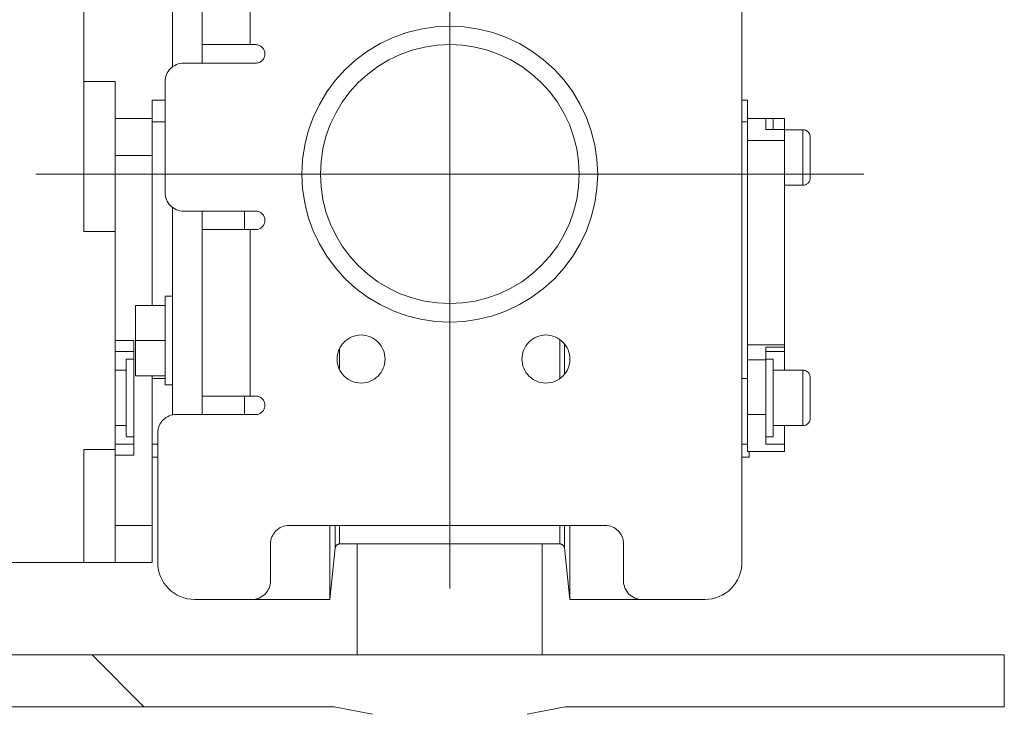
# Model space of a CAD drawing. Header units: millimetres. Extents: x 295996 to 512960, y -33037 to 76497.
# Tile 159 of 256: x 373694 to 373960, y 54599 to 54787. Entities that reach past the tile are written whole.
import ezdxf

# ---------------------------------------------------------------- set-up
doc = ezdxf.new("R2010")
doc.units = ezdxf.units.MM
doc.header["$LTSCALE"] = 0.25
doc.linetypes.add('XKITLINE00', pattern=[0])
doc.layers.get('0').update_dxf_attribs({"lineweight": 20})
doc.layers.add('Položka', color=2, linetype='Continuous', lineweight=0)

msp = doc.modelspace()

# ---------------------------------------------------------------- linework, layer by layer
at = {"linetype": 'XKITLINE00', "lineweight": 0}
for p, q in [((373889.35924, 54639.76794), (373889.35924, 54869.76796)), ((373810.35906, 54632.76799), (373810.35906, 54856.76799)), ((373735.35896, 54829.96695), (373735.35896, 54773.66131)), ((373711.35927, 54829.76799), (373711.35927, 54729.22557)), ((373743.35886, 54774.76805), (373743.35886, 54829.76799)), ((373756.35887, 54824.768), (373756.35887, 54779.76804)), ((373810.35925, 54784.76804), (373806.43821, 54784.57539)), ((373814.2798, 54784.57539), (373810.35925, 54784.76804)), ((373798.74779, 54783.04558), (373795.05182, 54781.72319)), ((373802.55533, 54783.99937), (373798.74779, 54783.04558)), ((373806.43821, 54784.57539), (373802.55533, 54783.99937)), ((373818.16269, 54783.99937), (373814.2798, 54784.57539)), ((373821.97023, 54783.04558), (373818.16269, 54783.99937)), ((373825.6662, 54781.72319), (373821.97023, 54783.04558)), ((373743.35886, 54779.76804), (373756.35887, 54779.76804)), ((373756.35887, 54779.76804), (373757.859, 54779.76804)), ((373758.10409, 54779.756), (373757.859, 54779.76804)), ((373758.3468, 54779.72), (373758.10409, 54779.756)), ((373758.58475, 54779.6604), (373758.3468, 54779.72)), ((373758.81553, 54779.57766), (373758.58475, 54779.6604)), ((373759.03774, 54779.47276), (373758.81553, 54779.57766)), ((373759.24803, 54779.34664), (373759.03774, 54779.47276)), ((373759.44496, 54779.20049), (373759.24803, 54779.34664)), ((373791.5032, 54780.04485), (373788.13625, 54778.02675)), ((373795.05182, 54781.72319), (373791.5032, 54780.04485)), ((373806.9284, 54779.59948), (373803.53094, 54779.09546)), ((373810.35925, 54779.76804), (373806.9284, 54779.59948)), ((373813.78961, 54779.59948), (373810.35925, 54779.76804)), ((373817.18708, 54779.09546), (373813.78961, 54779.59948)), ((373829.21482, 54780.04485), (373825.6662, 54781.72319)), ((373832.58177, 54778.02675), (373829.21482, 54780.04485)), ((373759.62663, 54779.03574), (373759.44496, 54779.20049)), ((373759.79162, 54778.85394), (373759.62663, 54779.03574)), ((373759.93753, 54778.65689), (373759.79162, 54778.85394)), ((373760.06389, 54778.44649), (373759.93753, 54778.65689)), ((373760.1688, 54778.22476), (373760.06389, 54778.44649)), ((373760.25129, 54777.99373), (373760.1688, 54778.22476)), ((373760.3109, 54777.75567), (373760.25129, 54777.99373)), ((373760.25129, 54776.54224), (373760.3109, 54776.7803)), ((373760.34714, 54777.51308), (373760.3109, 54777.75567)), ((373760.3109, 54776.7803), (373760.34714, 54777.02289)), ((373760.35906, 54777.26798), (373760.34714, 54777.51308)), ((373760.34714, 54777.02289), (373760.35906, 54777.26798)), ((373788.13625, 54778.02675), (373784.9834, 54775.68846)), ((373796.96537, 54777.10383), (373793.8602, 54775.63529)), ((373800.19928, 54778.26088), (373796.96537, 54777.10383)), ((373803.53094, 54779.09546), (373800.19928, 54778.26088)), ((373820.51922, 54778.26088), (373817.18708, 54779.09546)), ((373823.75313, 54777.10383), (373820.51922, 54778.26088)), ((373826.85781, 54775.63529), (373823.75313, 54777.10383)), ((373835.73461, 54775.68846), (373832.58177, 54778.02675)), ((373736.00221, 54774.1776), (373735.58117, 54773.92536)), ((373736.44567, 54774.38741), (373736.00221, 54774.1776)), ((373736.90773, 54774.55263), (373736.44567, 54774.38741)), ((373737.38361, 54774.67196), (373736.90773, 54774.55263)), ((373737.86903, 54774.74397), (373737.38361, 54774.67196)), ((373738.35922, 54774.76805), (373737.86903, 54774.74397)), ((373738.35922, 54774.76805), (373757.859, 54774.76805)), ((373757.859, 54774.76805), (373758.10409, 54774.78009)), ((373758.10409, 54774.78009), (373758.3468, 54774.81609)), ((373758.3468, 54774.81609), (373758.58475, 54774.87569)), ((373758.58475, 54774.87569), (373758.81553, 54774.9583)), ((373758.81553, 54774.9583), (373759.03774, 54775.06321)), ((373759.03774, 54775.06321), (373759.24803, 54775.18933)), ((373759.24803, 54775.18933), (373759.44496, 54775.33548)), ((373759.44496, 54775.33548), (373759.62663, 54775.50023)), ((373759.62663, 54775.50023), (373759.79162, 54775.68202)), ((373759.79162, 54775.68202), (373759.93753, 54775.87908)), ((373759.93753, 54775.87908), (373760.06389, 54776.08948)), ((373760.06389, 54776.08948), (373760.1688, 54776.31133)), ((373760.1688, 54776.31133), (373760.25129, 54776.54224)), ((373784.9834, 54775.68846), (373782.0747, 54773.05227)), ((373793.8602, 54775.63529), (373790.9143, 54773.86945)), ((373829.80419, 54773.86945), (373826.85781, 54775.63529)), ((373838.64332, 54773.05227), (373835.73461, 54775.68846)), ((373733.73962, 54771.68136), (373733.57416, 54771.21942)), ((373733.94943, 54772.12494), (373733.73962, 54771.68136)), ((373734.20168, 54772.54587), (373733.94943, 54772.12494)), ((373734.49398, 54772.93997), (373734.20168, 54772.54587)), ((373734.82347, 54773.30356), (373734.49398, 54772.93997)), ((373735.1873, 54773.63305), (373734.82347, 54773.30356)), ((373735.58117, 54773.92536), (373735.1873, 54773.63305)), ((373782.0747, 54773.05227), (373779.43874, 54770.14368)), ((373788.15532, 54771.82334), (373785.61044, 54769.51676)), ((373790.9143, 54773.86945), (373788.15532, 54771.82334)), ((373832.56269, 54771.82334), (373829.80419, 54773.86945)), ((373835.10757, 54769.51676), (373832.56269, 54771.82334)), ((373841.27928, 54770.14368), (373838.64332, 54773.05227)), ((373719.85889, 54769.76805), (373711.35927, 54769.76805)), ((373719.85889, 54759.99492), (373719.85889, 54769.76805)), ((373733.35911, 54769.76805), (373733.38295, 54770.25812)), ((373733.35911, 54739.76796), (373733.35911, 54769.76805)), ((373733.45495, 54770.74342), (373733.38295, 54770.25812)), ((373733.57416, 54771.21942), (373733.45495, 54770.74342)), ((373779.43874, 54770.14368), (373777.10033, 54766.99083)), ((373785.61044, 54769.51676), (373783.30351, 54766.97176)), ((373837.41451, 54766.97176), (373835.10757, 54769.51676)), ((373843.61768, 54766.99083), (373841.27928, 54770.14368)), ((373777.10033, 54766.99083), (373775.08236, 54763.62388)), ((373783.30351, 54766.97176), (373781.2574, 54764.2129)), ((373839.46062, 54764.2129), (373837.41451, 54766.97176)), ((373845.63614, 54763.62388), (373843.61768, 54766.99083)), ((373729.85912, 54759.80013), (373729.85912, 54764.76794)), ((373729.85912, 54764.76794), (373733.35911, 54764.76794)), ((373775.08236, 54763.62388), (373773.40389, 54760.07538)), ((373781.2574, 54764.2129), (373779.49167, 54761.26688)), ((373841.22635, 54761.26688), (373839.46062, 54764.2129)), ((373847.31413, 54760.07538), (373845.63614, 54763.62388)), ((373890.8589, 54764.76794), (373889.35924, 54764.76794)), ((373890.8589, 54759.03659), (373890.8589, 54764.76794)), ((373779.49167, 54761.26688), (373778.02349, 54758.16195)), ((373842.69501, 54758.16195), (373841.22635, 54761.26688)), ((373719.85889, 54759.76794), (373719.85889, 54749.76795)), ((373719.85889, 54759.76794), (373729.85912, 54759.76794)), ((373729.85912, 54749.76795), (373729.85912, 54759.76794)), ((373733.35911, 54758.93193), (373729.85912, 54758.93193)), ((373773.40389, 54760.07538), (373772.08162, 54756.37942)), ((373778.02349, 54758.16195), (373776.8662, 54754.92792)), ((373843.85181, 54754.92792), (373842.69501, 54758.16195)), ((373848.63687, 54756.37942), (373847.31413, 54760.07538)), ((373889.35924, 54758.93193), (373890.8589, 54758.93193)), ((373890.8589, 54759.76794), (373895.85901, 54759.76794)), ((373890.8589, 54753.83537), (373890.8589, 54759.09)), ((373900.85912, 54759.76794), (373895.85901, 54759.76794)), ((373895.85901, 54759.76794), (373895.85901, 54756.80702)), ((373895.85901, 54759.76794), (373897.85887, 54759.76794)), ((373897.85887, 54759.70977), (373897.85887, 54756.87223)), ((373900.85912, 54756.80702), (373900.85912, 54759.76794)), ((373772.08162, 54756.37942), (373771.12747, 54752.57163)), ((373849.59055, 54752.57163), (373848.63687, 54756.37942)), ((373900.85912, 54756.80702), (373895.85901, 54756.80702)), ((373895.85901, 54756.80702), (373895.85901, 54756.78103)), ((373900.85912, 54753.83537), (373900.85912, 54756.80702)), ((373900.85912, 54756.80702), (373900.85912, 54756.78103)), ((373905.85924, 54756.76804), (373900.85912, 54756.76804)), ((373905.85924, 54756.76804), (373905.85924, 54741.76793)), ((373905.85924, 54756.76804), (373906.09194, 54756.75445)), ((373905.85924, 54756.76804), (373906.05522, 54756.75838)), ((373906.24929, 54756.72953), (373906.05522, 54756.75838)), ((373906.32129, 54756.7138), (373906.09194, 54756.75445)), ((373906.43955, 54756.68185), (373906.24929, 54756.72953)), ((373906.54493, 54756.6468), (373906.32129, 54756.7138)), ((373906.62456, 54756.61581), (373906.43955, 54756.68185)), ((373906.80195, 54756.53189), (373906.62456, 54756.61581)), ((373906.97027, 54756.43092), (373906.80195, 54756.53189)), ((373907.12763, 54756.31397), (373906.97027, 54756.43092)), ((373907.16577, 54756.2819), (373907.00269, 54756.40886)), ((373907.27306, 54756.18224), (373907.12763, 54756.31397)), ((373907.3155, 54756.13873), (373907.16577, 54756.2819)), ((373907.40515, 54756.03681), (373907.27306, 54756.18224)), ((373907.44949, 54755.9809), (373907.3155, 54756.13873)), ((373907.52197, 54755.8791), (373907.40515, 54756.03681)), ((373907.62306, 54755.71077), (373907.52197, 54755.8791)), ((373907.70698, 54755.53339), (373907.62306, 54755.71077)), ((373907.77279, 54755.34861), (373907.70698, 54755.53339)), ((373776.8662, 54754.92792), (373776.03174, 54751.59614)), ((373844.68675, 54751.59614), (373843.85181, 54754.92792)), ((373900.85912, 54753.83537), (373890.8589, 54753.83537)), ((373890.8589, 54698.57686), (373890.8589, 54753.83537)), ((373900.85912, 54698.57686), (373900.85912, 54753.83537)), ((373907.82047, 54755.15812), (373907.77279, 54755.34861)), ((373907.84956, 54754.96404), (373907.82047, 54755.15812)), ((373907.85909, 54754.76795), (373907.84956, 54754.96404)), ((373907.85909, 54743.76803), (373907.85909, 54754.76795)), ((373771.12747, 54752.57163), (373770.55145, 54748.68863)), ((373776.03174, 54751.59614), (373775.52772, 54748.19856)), ((373845.19029, 54748.19856), (373844.68675, 54751.59614)), ((373850.16657, 54748.68863), (373849.59055, 54752.57163)), ((373719.85889, 54749.76795), (373729.85912, 54749.76795)), ((373719.85889, 54749.76795), (373719.85889, 54735.31347)), ((373729.85912, 54749.76795), (373729.85912, 54709.26802)), ((373770.55145, 54748.68863), (373770.35928, 54744.76796)), ((373775.52772, 54748.19856), (373775.35892, 54744.76796)), ((373845.35909, 54744.76796), (373845.19029, 54748.19856)), ((373850.35921, 54744.76796), (373850.16657, 54748.68863)), ((373698.35905, 54744.76799), (373922.35906, 54744.76799)), ((373770.35928, 54744.76796), (373770.55145, 54740.84728)), ((373775.35892, 54744.76796), (373775.52772, 54741.33735)), ((373845.19029, 54741.33735), (373845.35909, 54744.76796)), ((373850.16657, 54740.84728), (373850.35921, 54744.76796)), ((373906.80195, 54742.00421), (373906.97027, 54742.10506)), ((373906.97027, 54742.10506), (373907.12763, 54742.222)), ((373907.12763, 54742.222), (373907.27306, 54742.35373)), ((373907.20964, 54742.29293), (373907.24827, 54742.32905)), ((373907.24827, 54742.32905), (373907.28546, 54742.36613)), ((373907.27306, 54742.35373), (373907.40515, 54742.49916)), ((373907.28546, 54742.36613), (373907.32218, 54742.40415)), ((373907.40515, 54742.49916), (373907.52197, 54742.65688)), ((373907.52197, 54742.65688), (373907.62306, 54742.8252)), ((373907.62306, 54742.8252), (373907.70698, 54743.00258)), ((373907.70698, 54743.00258), (373907.77279, 54743.18748)), ((373907.77279, 54743.18748), (373907.82047, 54743.37786)), ((373907.82047, 54743.37786), (373907.84956, 54743.57193)), ((373907.85909, 54743.76803), (373907.84956, 54743.57193)), ((373733.35911, 54739.76796), (373733.38295, 54739.27789)), ((373770.55145, 54740.84728), (373771.12747, 54736.9644)), ((373775.52772, 54741.33735), (373776.03174, 54737.93989)), ((373844.68675, 54737.93989), (373845.19029, 54741.33735)), ((373849.59055, 54736.9644), (373850.16657, 54740.84728)), ((373905.85924, 54741.76793), (373900.85912, 54741.76793)), ((373905.85924, 54741.76793), (373900.85912, 54741.76793)), ((373905.85924, 54741.76793), (373906.05522, 54741.77759)), ((373906.05522, 54741.77759), (373906.24929, 54741.80644)), ((373906.24929, 54741.80644), (373906.43955, 54741.85412)), ((373906.43955, 54741.85412), (373906.62456, 54741.92028)), ((373906.62456, 54741.92028), (373906.80195, 54742.00421)), ((373733.38295, 54739.27789), (373733.45495, 54738.79259)), ((373733.45495, 54738.79259), (373733.57416, 54738.31659)), ((373733.57416, 54738.31659), (373733.73962, 54737.85453)), ((373733.73962, 54737.85453), (373733.94943, 54737.41095)), ((373733.94943, 54737.41095), (373734.20168, 54736.99015)), ((373734.20168, 54736.99015), (373734.49398, 54736.59604)), ((373771.12747, 54736.9644), (373772.08162, 54733.15661)), ((373776.03174, 54737.93989), (373776.8662, 54734.60799)), ((373843.85181, 54734.60799), (373844.68675, 54737.93989)), ((373848.63687, 54733.15661), (373849.59055, 54736.9644)), ((373719.85889, 54729.22557), (373719.85889, 54735.44662)), ((373734.49398, 54736.59604), (373734.82347, 54736.23245)), ((373734.82347, 54736.23245), (373735.1873, 54735.90296)), ((373735.1873, 54735.90296), (373735.58117, 54735.61066)), ((373735.35896, 54735.87458), (373735.35896, 54679.76802)), ((373735.58117, 54735.61066), (373736.00221, 54735.35841)), ((373736.00221, 54735.35841), (373736.44567, 54735.1486)), ((373736.44567, 54735.1486), (373736.90773, 54734.98326)), ((373736.90773, 54734.98326), (373737.38361, 54734.86405)), ((373737.38361, 54734.86405), (373737.86903, 54734.79205)), ((373737.86903, 54734.79205), (373738.35922, 54734.76796)), ((373757.859, 54734.76796), (373738.35922, 54734.76796)), ((373743.35886, 54679.76802), (373743.35886, 54734.76796)), ((373754.85922, 54734.8656), (373754.85922, 54729.82161)), ((373758.10409, 54734.75592), (373757.859, 54734.76796)), ((373758.3468, 54734.71992), (373758.10409, 54734.75592)), ((373758.58475, 54734.66032), (373758.3468, 54734.71992)), ((373758.81553, 54734.57771), (373758.58475, 54734.66032)), ((373759.03774, 54734.4728), (373758.81553, 54734.57771)), ((373759.24803, 54734.34668), (373759.03774, 54734.4728)), ((373759.44496, 54734.20053), (373759.24803, 54734.34668)), ((373759.62663, 54734.03578), (373759.44496, 54734.20053)), ((373776.8662, 54734.60799), (373778.02349, 54731.37408)), ((373842.69501, 54731.37408), (373843.85181, 54734.60799)), ((373759.79162, 54733.85399), (373759.62663, 54734.03578)), ((373759.93753, 54733.65693), (373759.79162, 54733.85399)), ((373760.06389, 54733.44653), (373759.93753, 54733.65693)), ((373760.1688, 54733.22468), (373760.06389, 54733.44653)), ((373760.25129, 54732.99365), (373760.1688, 54733.22468)), ((373760.1688, 54731.31125), (373760.25129, 54731.54228)), ((373760.3109, 54732.75571), (373760.25129, 54732.99365)), ((373760.25129, 54731.54228), (373760.3109, 54731.78022)), ((373760.34714, 54732.513), (373760.3109, 54732.75571)), ((373760.3109, 54731.78022), (373760.34714, 54732.02293)), ((373760.35906, 54732.26803), (373760.34714, 54732.513)), ((373760.34714, 54732.02293), (373760.35906, 54732.26803)), ((373772.08162, 54733.15661), (373773.40389, 54729.46065)), ((373847.31413, 54729.46065), (373848.63687, 54733.15661)), ((373711.35927, 54729.22557), (373719.85889, 54729.22557)), ((373719.85889, 54729.22557), (373719.85889, 54670.31043)), ((373743.35886, 54729.76797), (373756.35887, 54729.76797)), ((373756.35887, 54684.76801), (373756.35887, 54729.76797)), ((373756.35887, 54729.76797), (373757.859, 54729.76797)), ((373757.859, 54729.76797), (373758.10409, 54729.78001)), ((373758.10409, 54729.78001), (373758.3468, 54729.81601)), ((373758.3468, 54729.81601), (373758.58475, 54729.87562)), ((373758.58475, 54729.87562), (373758.81553, 54729.95835)), ((373758.81553, 54729.95835), (373759.03774, 54730.06313)), ((373759.03774, 54730.06313), (373759.24803, 54730.18937)), ((373759.24803, 54730.18937), (373759.44496, 54730.33541)), ((373759.44496, 54730.33541), (373759.62663, 54730.50027)), ((373759.62663, 54730.50027), (373759.79162, 54730.68207)), ((373759.79162, 54730.68207), (373759.93753, 54730.87912)), ((373759.93753, 54730.87912), (373760.06389, 54731.08952)), ((373760.06389, 54731.08952), (373760.1688, 54731.31125)), ((373773.40389, 54729.46065), (373775.08236, 54725.91215)), ((373778.02349, 54731.37408), (373779.49167, 54728.26915)), ((373841.22635, 54728.26915), (373842.69501, 54731.37408)), ((373845.63614, 54725.91215), (373847.31413, 54729.46065)), ((373779.49167, 54728.26915), (373781.2574, 54725.32301)), ((373839.46062, 54725.32301), (373841.22635, 54728.26915)), ((373775.08236, 54725.91215), (373777.10033, 54722.5452)), ((373781.2574, 54725.32301), (373783.30351, 54722.56427)), ((373837.41451, 54722.56427), (373839.46062, 54725.32301)), ((373843.61768, 54722.5452), (373845.63614, 54725.91215)), ((373777.10033, 54722.5452), (373779.43874, 54719.39223)), ((373783.30351, 54722.56427), (373785.61044, 54720.01927)), ((373835.10757, 54720.01927), (373837.41451, 54722.56427)), ((373841.27928, 54719.39223), (373843.61768, 54722.5452)), ((373779.43874, 54719.39223), (373782.0747, 54716.48376)), ((373785.61044, 54720.01927), (373788.15532, 54717.71257)), ((373832.56269, 54717.71257), (373835.10757, 54720.01927)), ((373838.64332, 54716.48376), (373841.27928, 54719.39223)), ((373782.0747, 54716.48376), (373784.9834, 54713.84757)), ((373788.15532, 54717.71257), (373790.9143, 54715.66658)), ((373790.9143, 54715.66658), (373793.8602, 54713.90074)), ((373826.85781, 54713.90074), (373829.80419, 54715.66658)), ((373829.80419, 54715.66658), (373832.56269, 54717.71257)), ((373835.73461, 54713.84757), (373838.64332, 54716.48376)), ((373784.9834, 54713.84757), (373788.13625, 54711.50916)), ((373793.8602, 54713.90074), (373796.96537, 54712.4322)), ((373823.75313, 54712.4322), (373826.85781, 54713.90074)), ((373832.58177, 54711.50916), (373835.73461, 54713.84757)), ((373733.35911, 54711.76796), (373735.35896, 54711.76796)), ((373733.35911, 54711.5901), (373733.35911, 54687.76803)), ((373788.13625, 54711.50916), (373791.5032, 54709.49118)), ((373796.96537, 54712.4322), (373800.19928, 54711.27503)), ((373800.19928, 54711.27503), (373803.53094, 54710.44045)), ((373803.53094, 54710.44045), (373806.9284, 54709.93655)), ((373813.78961, 54709.93655), (373817.18708, 54710.44045)), ((373817.18708, 54710.44045), (373820.51922, 54711.27503)), ((373820.51922, 54711.27503), (373823.75313, 54712.4322)), ((373829.21482, 54709.49118), (373832.58177, 54711.50916)), ((373733.35911, 54709.26802), (373725.35921, 54709.26802)), ((373725.35921, 54709.26802), (373725.35921, 54699.768)), ((373791.5032, 54709.49118), (373795.05182, 54707.81284)), ((373795.05182, 54707.81284), (373798.74779, 54706.49033)), ((373810.35925, 54709.76799), (373806.9284, 54709.93655)), ((373810.35925, 54709.76799), (373813.78961, 54709.93655)), ((373821.97023, 54706.49033), (373825.6662, 54707.81284)), ((373825.6662, 54707.81284), (373829.21482, 54709.49118)), ((373798.74779, 54706.49033), (373802.55533, 54705.53654)), ((373802.55533, 54705.53654), (373806.43821, 54704.96064)), ((373810.35925, 54704.76799), (373806.43821, 54704.96064)), ((373810.35925, 54704.76799), (373814.2798, 54704.96064)), ((373814.2798, 54704.96064), (373818.16269, 54705.53654)), ((373818.16269, 54705.53654), (373821.97023, 54706.49033)), ((373724.85901, 54699.768), (373719.85889, 54699.768)), ((373724.85901, 54699.768), (373724.85901, 54684.26805)), ((373725.35921, 54699.768), (373725.35921, 54690.26797)), ((373725.35921, 54699.768), (373733.35911, 54699.768)), ((373782.23539, 54699.79256), (373781.76285, 54699.36424)), ((373782.74799, 54700.17259), (373782.23539, 54699.79256)), ((373783.29492, 54700.50042), (373782.74799, 54700.17259)), ((373783.87142, 54700.77317), (373783.29492, 54700.50042)), ((373784.47223, 54700.98811), (373783.87142, 54700.77317)), ((373785.09117, 54701.14308), (373784.47223, 54700.98811)), ((373785.72202, 54701.23666), (373785.09117, 54701.14308)), ((373786.35908, 54701.26801), (373785.72202, 54701.23666)), ((373786.99613, 54701.23666), (373786.35908, 54701.26801)), ((373787.62699, 54701.14308), (373786.99613, 54701.23666)), ((373788.24592, 54700.98811), (373787.62699, 54701.14308)), ((373788.84626, 54700.77317), (373788.24592, 54700.98811)), ((373789.42323, 54700.50042), (373788.84626, 54700.77317)), ((373789.97017, 54700.17259), (373789.42323, 54700.50042)), ((373790.48277, 54699.79256), (373789.97017, 54700.17259)), ((373790.95531, 54699.36424), (373790.48277, 54699.79256)), ((373832.23558, 54699.79256), (373831.76304, 54699.36424)), ((373832.74771, 54700.17259), (373832.23558, 54699.79256)), ((373833.29511, 54700.50042), (373832.74771, 54700.17259)), ((373833.87161, 54700.77317), (373833.29511, 54700.50042)), ((373834.47243, 54700.98811), (373833.87161, 54700.77317)), ((373835.09088, 54701.14308), (373834.47243, 54700.98811)), ((373835.72174, 54701.23666), (373835.09088, 54701.14308)), ((373836.35927, 54701.26801), (373835.72174, 54701.23666)), ((373836.99632, 54701.23666), (373836.35927, 54701.26801)), ((373837.62718, 54701.14308), (373836.99632, 54701.23666)), ((373838.24611, 54700.98811), (373837.62718, 54701.14308)), ((373838.84645, 54700.77317), (373838.24611, 54700.98811)), ((373839.42295, 54700.50042), (373838.84645, 54700.77317)), ((373839.97036, 54700.17259), (373839.42295, 54700.50042)), ((373840.48248, 54699.79256), (373839.97036, 54700.17259)), ((373840.16586, 54700.02656), (373840.16586, 54689.60016)), ((373840.95503, 54699.36424), (373840.48248, 54699.79256)), ((373719.85889, 54696.76798), (373724.85901, 54696.76798)), ((373780.35379, 54697.25542), (373780.13874, 54696.65485)), ((373780.62654, 54697.83204), (373780.35379, 54697.25542)), ((373780.55263, 54697.40634), (373780.55263, 54692.11214)), ((373780.95461, 54698.37921), (373780.62654, 54697.83204)), ((373781.33465, 54698.89157), (373780.95461, 54698.37921)), ((373781.76285, 54699.36424), (373781.33465, 54698.89157)), ((373791.38351, 54698.89157), (373790.95531, 54699.36424)), ((373791.76355, 54698.37921), (373791.38351, 54698.89157)), ((373792.09162, 54697.83204), (373791.76355, 54698.37921)), ((373792.36437, 54697.25542), (373792.09162, 54697.83204)), ((373792.57894, 54696.65485), (373792.36437, 54697.25542)), ((373830.35398, 54697.25542), (373830.13893, 54696.65485)), ((373830.62673, 54697.83204), (373830.35398, 54697.25542)), ((373830.95432, 54698.37921), (373830.62673, 54697.83204)), ((373831.33436, 54698.89157), (373830.95432, 54698.37921)), ((373831.76304, 54699.36424), (373831.33436, 54698.89157)), ((373841.3837, 54698.89157), (373840.95503, 54699.36424)), ((373841.35891, 54698.74602), (373841.35891, 54690.69343)), ((373841.76374, 54698.37921), (373841.3837, 54698.89157)), ((373842.09133, 54697.83204), (373841.76374, 54698.37921)), ((373842.36408, 54697.25542), (373842.09133, 54697.83204)), ((373842.57913, 54696.65485), (373842.36408, 54697.25542)), ((373900.85912, 54698.57686), (373890.8589, 54698.57686)), ((373890.8589, 54698.57686), (373890.8589, 54694.50944)), ((373900.85912, 54697.9528), (373895.85901, 54697.9528)), ((373895.85901, 54694.50944), (373895.85901, 54697.9528)), ((373900.85912, 54696.76798), (373895.85901, 54696.76798)), ((373900.85912, 54697.9528), (373900.85912, 54698.57686)), ((373900.85912, 54697.9528), (373900.85912, 54696.76798)), ((373900.85912, 54696.76798), (373900.85912, 54691.83212)), ((373722.85915, 54694.72592), (373722.85915, 54694.768)), ((373722.85915, 54694.768), (373722.85915, 54673.80994)), ((373722.85915, 54694.768), (373724.85901, 54694.768)), ((373779.89031, 54695.40506), (373779.85883, 54694.768)), ((373779.85883, 54694.768), (373779.89031, 54694.13083)), ((373779.98377, 54696.03603), (373779.89031, 54695.40506)), ((373779.89031, 54694.13083), (373779.98377, 54693.49985)), ((373780.13874, 54696.65485), (373779.98377, 54696.03603)), ((373792.73439, 54696.03603), (373792.57894, 54696.65485)), ((373792.82785, 54695.40506), (373792.73439, 54696.03603)), ((373792.73439, 54693.49985), (373792.82785, 54694.13083)), ((373792.85885, 54694.768), (373792.82785, 54695.40506)), ((373792.82785, 54694.13083), (373792.85885, 54694.768)), ((373829.8905, 54695.40506), (373829.85903, 54694.768)), ((373829.85903, 54694.768), (373829.8905, 54694.13083)), ((373829.98396, 54696.03603), (373829.8905, 54695.40506)), ((373829.8905, 54694.13083), (373829.98396, 54693.49985)), ((373830.13893, 54696.65485), (373829.98396, 54696.03603)), ((373842.73411, 54696.03603), (373842.57913, 54696.65485)), ((373842.82757, 54695.40506), (373842.73411, 54696.03603)), ((373842.73411, 54693.49985), (373842.82757, 54694.13083)), ((373842.85904, 54694.768), (373842.82757, 54695.40506)), ((373842.82757, 54694.13083), (373842.85904, 54694.768)), ((373890.8589, 54691.36124), (373890.8589, 54694.50944)), ((373890.8589, 54694.50944), (373895.85901, 54694.50944)), ((373897.85887, 54694.768), (373895.85901, 54694.768)), ((373895.85901, 54694.50944), (373895.85901, 54684.26805)), ((373897.85887, 54694.72592), (373897.85887, 54694.768)), ((373897.85887, 54694.768), (373897.85887, 54673.80994)), ((373719.85889, 54691.76798), (373722.85915, 54691.76798)), ((373779.98377, 54693.49985), (373780.13874, 54692.88116)), ((373780.13874, 54692.88116), (373780.35379, 54692.28058)), ((373780.35379, 54692.28058), (373780.62654, 54691.70397)), ((373780.62654, 54691.70397), (373780.95461, 54691.1568)), ((373791.76355, 54691.1568), (373792.09162, 54691.70397)), ((373792.09162, 54691.70397), (373792.36437, 54692.28058)), ((373792.36437, 54692.28058), (373792.57894, 54692.88116)), ((373792.57894, 54692.88116), (373792.73439, 54693.49985)), ((373829.98396, 54693.49985), (373830.13893, 54692.88116)), ((373830.13893, 54692.88116), (373830.35398, 54692.28058)), ((373830.35398, 54692.28058), (373830.62673, 54691.70397)), ((373830.62673, 54691.70397), (373830.95432, 54691.1568)), ((373841.76374, 54691.1568), (373842.09133, 54691.70397)), ((373842.09133, 54691.70397), (373842.36408, 54692.28058)), ((373842.36408, 54692.28058), (373842.57913, 54692.88116)), ((373842.57913, 54692.88116), (373842.73411, 54693.49985)), ((373905.85924, 54691.76798), (373897.85887, 54691.76798)), ((373905.85924, 54691.76798), (373900.85912, 54691.76798)), ((373905.85924, 54691.76798), (373905.85924, 54676.768)), ((373905.85924, 54691.76798), (373906.09194, 54691.75439)), ((373905.85924, 54691.76798), (373906.05522, 54691.75833)), ((373906.24929, 54691.7296), (373906.05522, 54691.75833)), ((373906.32129, 54691.71386), (373906.09194, 54691.75439)), ((373906.43955, 54691.68191), (373906.24929, 54691.7296)), ((373906.54493, 54691.64675), (373906.32129, 54691.71386)), ((373906.62456, 54691.61575), (373906.43955, 54691.68191)), ((373906.80195, 54691.53183), (373906.62456, 54691.61575)), ((373906.97027, 54691.43098), (373906.80195, 54691.53183)), ((373733.35911, 54690.26797), (373725.35921, 54690.26797)), ((373729.85912, 54689.47285), (373729.85912, 54690.26797)), ((373729.85912, 54677.55239), (373729.85912, 54689.47285)), ((373729.85912, 54689.47285), (373733.35911, 54689.47285)), ((373780.95461, 54691.1568), (373781.33465, 54690.64443)), ((373781.33465, 54690.64443), (373781.76285, 54690.17177)), ((373781.76285, 54690.17177), (373782.23539, 54689.74345)), ((373782.23539, 54689.74345), (373782.74799, 54689.36341)), ((373782.74799, 54689.36341), (373783.29492, 54689.03547)), ((373783.29492, 54689.03547), (373783.87142, 54688.76272)), ((373788.84626, 54688.76272), (373789.42323, 54689.03547)), ((373789.42323, 54689.03547), (373789.97017, 54689.36341)), ((373789.97017, 54689.36341), (373790.48277, 54689.74345)), ((373790.48277, 54689.74345), (373790.95531, 54690.17177)), ((373790.95531, 54690.17177), (373791.38351, 54690.64443)), ((373791.38351, 54690.64443), (373791.76355, 54691.1568)), ((373830.95432, 54691.1568), (373831.33436, 54690.64443)), ((373831.33436, 54690.64443), (373831.76304, 54690.17177)), ((373831.76304, 54690.17177), (373832.23558, 54689.74345)), ((373832.23558, 54689.74345), (373832.74771, 54689.36341)), ((373832.74771, 54689.36341), (373833.29511, 54689.03547)), ((373833.29511, 54689.03547), (373833.87161, 54688.76272)), ((373838.84645, 54688.76272), (373839.42295, 54689.03547)), ((373839.42295, 54689.03547), (373839.97036, 54689.36341)), ((373839.97036, 54689.36341), (373840.48248, 54689.74345)), ((373840.48248, 54689.74345), (373840.95503, 54690.17177)), ((373840.95503, 54690.17177), (373841.3837, 54690.64443)), ((373841.3837, 54690.64443), (373841.76374, 54691.1568)), ((373889.35924, 54689.47285), (373890.8589, 54689.47285)), ((373890.8589, 54689.47285), (373890.8589, 54691.36124)), ((373890.8589, 54689.47285), (373890.8589, 54676.86968)), ((373907.12763, 54691.31403), (373906.97027, 54691.43098)), ((373907.16577, 54691.28185), (373907.00269, 54691.4088)), ((373907.27306, 54691.18219), (373907.12763, 54691.31403)), ((373907.3155, 54691.13868), (373907.16577, 54691.28185)), ((373907.40515, 54691.03675), (373907.27306, 54691.18219)), ((373907.44949, 54690.98084), (373907.3155, 54691.13868)), ((373907.52197, 54690.87916), (373907.40515, 54691.03675)), ((373907.62306, 54690.71083), (373907.52197, 54690.87916)), ((373907.70698, 54690.53333), (373907.62306, 54690.71083)), ((373907.77279, 54690.34856), (373907.70698, 54690.53333)), ((373907.82047, 54690.15818), (373907.77279, 54690.34856)), ((373907.84956, 54689.96399), (373907.82047, 54690.15818)), ((373907.85909, 54689.76801), (373907.84956, 54689.96399)), ((373907.85909, 54678.76797), (373907.85909, 54689.76801)), ((373733.35911, 54687.76803), (373733.35911, 54687.94589)), ((373733.35911, 54687.76803), (373735.35896, 54687.76803)), ((373783.87142, 54688.76272), (373784.47223, 54688.5479)), ((373784.47223, 54688.5479), (373785.09117, 54688.39293)), ((373785.09117, 54688.39293), (373785.72202, 54688.29935)), ((373786.35908, 54688.268), (373785.72202, 54688.29935)), ((373786.35908, 54688.268), (373786.99613, 54688.29935)), ((373786.99613, 54688.29935), (373787.62699, 54688.39293)), ((373787.62699, 54688.39293), (373788.24592, 54688.5479)), ((373788.24592, 54688.5479), (373788.84626, 54688.76272)), ((373833.87161, 54688.76272), (373834.47243, 54688.5479)), ((373834.47243, 54688.5479), (373835.09088, 54688.39293)), ((373835.09088, 54688.39293), (373835.72174, 54688.29935)), ((373836.35927, 54688.268), (373835.72174, 54688.29935)), ((373836.35927, 54688.268), (373836.99632, 54688.29935)), ((373836.99632, 54688.29935), (373837.62718, 54688.39293)), ((373837.62718, 54688.39293), (373838.24611, 54688.5479)), ((373838.24611, 54688.5479), (373838.84645, 54688.76272)), ((373724.85901, 54668.76798), (373724.85901, 54684.26805)), ((373756.35887, 54684.76801), (373743.35886, 54684.76801)), ((373754.85922, 54684.72438), (373754.85922, 54679.73607)), ((373756.35887, 54684.76801), (373757.859, 54684.76801)), ((373757.859, 54684.76801), (373758.10409, 54684.75597)), ((373758.3468, 54684.71997), (373758.10409, 54684.75597)), ((373758.58475, 54684.66037), (373758.3468, 54684.71997)), ((373758.81553, 54684.57764), (373758.58475, 54684.66037)), ((373759.03774, 54684.47285), (373758.81553, 54684.57764)), ((373759.24803, 54684.34661), (373759.03774, 54684.47285)), ((373759.44496, 54684.20058), (373759.24803, 54684.34661)), ((373759.62663, 54684.03571), (373759.44496, 54684.20058)), ((373759.79162, 54683.85392), (373759.62663, 54684.03571)), ((373759.93753, 54683.65686), (373759.79162, 54683.85392)), ((373760.06389, 54683.44646), (373759.93753, 54683.65686)), ((373760.1688, 54683.22473), (373760.06389, 54683.44646)), ((373895.85901, 54684.26805), (373895.85901, 54679.76802)), ((373759.79162, 54680.68199), (373759.93753, 54680.87905)), ((373759.93753, 54680.87905), (373760.06389, 54681.08945)), ((373760.06389, 54681.08945), (373760.1688, 54681.3113)), ((373760.25129, 54682.9937), (373760.1688, 54683.22473)), ((373760.1688, 54681.3113), (373760.25129, 54681.54233)), ((373760.3109, 54682.75576), (373760.25129, 54682.9937)), ((373760.25129, 54681.54233), (373760.3109, 54681.78027)), ((373760.34714, 54682.51305), (373760.3109, 54682.75576)), ((373760.3109, 54681.78027), (373760.34714, 54682.02298)), ((373760.35906, 54682.26796), (373760.34714, 54682.51305)), ((373760.34714, 54682.02298), (373760.35906, 54682.26796)), ((373732.82362, 54678.30353), (373732.49412, 54677.93994)), ((373733.18697, 54678.63303), (373732.82362, 54678.30353)), ((373733.58131, 54678.92533), (373733.18697, 54678.63303)), ((373734.00188, 54679.17757), (373733.58131, 54678.92533)), ((373734.44582, 54679.38738), (373734.00188, 54679.17757)), ((373734.9074, 54679.55273), (373734.44582, 54679.38738)), ((373735.38376, 54679.67193), (373734.9074, 54679.55273)), ((373735.35896, 54679.76802), (373735.35896, 54679.70329)), ((373735.35896, 54679.76802), (373735.35896, 54679.55964)), ((373735.35896, 54679.70329), (373735.35944, 54679.63856)), ((373735.35944, 54679.63856), (373735.35991, 54679.57394)), ((373735.86918, 54679.74394), (373735.38376, 54679.67193)), ((373736.35889, 54679.76802), (373735.86918, 54679.74394)), ((373736.35889, 54679.76802), (373757.859, 54679.76802)), ((373757.859, 54679.76802), (373758.10409, 54679.78006)), ((373758.10409, 54679.78006), (373758.3468, 54679.81606)), ((373758.3468, 54679.81606), (373758.58475, 54679.87566)), ((373758.58475, 54679.87566), (373758.81553, 54679.95828)), ((373758.81553, 54679.95828), (373759.03774, 54680.06318)), ((373759.03774, 54680.06318), (373759.24803, 54680.1893)), ((373759.24803, 54680.1893), (373759.44496, 54680.33545)), ((373759.44496, 54680.33545), (373759.62663, 54680.5002)), ((373759.62663, 54680.5002), (373759.79162, 54680.68199)), ((373895.85901, 54679.76802), (373890.8589, 54679.76802)), ((373895.85901, 54671.768), (373895.85901, 54679.76802)), ((373907.70698, 54678.00265), (373907.77279, 54678.18742)), ((373907.77279, 54678.18742), (373907.82047, 54678.3778)), ((373907.82047, 54678.3778), (373907.84956, 54678.57199)), ((373907.85909, 54678.76797), (373907.84956, 54678.57199)), ((373722.85915, 54676.768), (373719.85889, 54676.768)), ((373729.85912, 54649.76805), (373729.85912, 54677.57969)), ((373731.45509, 54675.74339), (373731.38309, 54675.25809)), ((373731.5743, 54676.2194), (373731.45509, 54675.74339)), ((373731.73977, 54676.68145), (373731.5743, 54676.2194)), ((373731.94958, 54677.12503), (373731.73977, 54676.68145)), ((373732.20182, 54677.54584), (373731.94958, 54677.12503)), ((373732.49412, 54677.93994), (373732.20182, 54677.54584)), ((373890.8589, 54669.76803), (373890.8589, 54676.88434)), ((373905.85924, 54676.768), (373897.85887, 54676.768)), ((373905.85924, 54676.768), (373900.85912, 54676.768)), ((373900.85912, 54676.7041), (373900.85912, 54671.768)), ((373905.85924, 54676.768), (373906.05522, 54676.77765)), ((373906.05522, 54676.77765), (373906.24929, 54676.80638)), ((373906.24929, 54676.80638), (373906.43955, 54676.85407)), ((373906.43955, 54676.85407), (373906.62456, 54676.92023)), ((373906.62456, 54676.92023), (373906.80195, 54677.00415)), ((373906.80195, 54677.00415), (373906.97027, 54677.105)), ((373906.97027, 54677.105), (373907.12763, 54677.22195)), ((373907.12763, 54677.22195), (373907.27306, 54677.35379)), ((373907.20964, 54677.29299), (373907.24827, 54677.329)), ((373907.24827, 54677.329), (373907.28546, 54677.36607)), ((373907.27306, 54677.35379), (373907.40515, 54677.49923)), ((373907.28546, 54677.36607), (373907.32218, 54677.40422)), ((373907.40515, 54677.49923), (373907.52197, 54677.65682)), ((373907.52197, 54677.65682), (373907.62306, 54677.82514)), ((373907.62306, 54677.82514), (373907.70698, 54678.00265)), ((373724.85901, 54673.76798), (373722.85915, 54673.76798)), ((373731.38309, 54675.25809), (373731.35925, 54674.76802)), ((373731.35925, 54674.76802), (373731.35925, 54639.76794)), ((373897.85887, 54673.76798), (373895.85901, 54673.76798)), ((373711.35927, 54639.76794), (373711.35927, 54670.31043)), ((373719.85889, 54670.31043), (373711.35927, 54670.31043)), ((373719.85889, 54671.768), (373724.85901, 54671.768)), ((373719.85889, 54670.31043), (373719.85889, 54663.95037)), ((373731.35925, 54671.768), (373729.85912, 54671.768)), ((373890.8589, 54671.768), (373889.35924, 54671.768)), ((373900.85912, 54671.768), (373895.85901, 54671.768)), ((373900.85912, 54671.768), (373900.85912, 54669.76803)), ((373724.85901, 54668.76798), (373719.85889, 54668.76798)), ((373731.35925, 54668.26802), (373729.85912, 54668.26802)), ((373891.3591, 54668.26802), (373889.35924, 54668.26802)), ((373900.85912, 54669.76803), (373890.8589, 54669.76803)), ((373891.3591, 54668.26802), (373891.3591, 54669.60697)), ((373719.85889, 54664.03513), (373719.85889, 54649.76805)), ((373719.85889, 54649.76805), (373729.85912, 54649.76805)), ((373719.85889, 54649.76805), (373719.85889, 54639.76794)), ((373729.85912, 54649.76805), (373729.85912, 54639.76794)), ((373764.08125, 54648.92536), (373763.6869, 54648.63305)), ((373764.50229, 54649.1776), (373764.08125, 54648.92536)), ((373764.94575, 54649.38741), (373764.50229, 54649.1776)), ((373765.40781, 54649.55263), (373764.94575, 54649.38741)), ((373765.88369, 54649.67196), (373765.40781, 54649.55263)), ((373766.36911, 54649.74397), (373765.88369, 54649.67196)), ((373766.85882, 54649.76805), (373766.36911, 54649.74397)), ((373852.35906, 54649.76805), (373766.85882, 54649.76805)), ((373777.89522, 54649.72763), (373777.89522, 54629.76795)), ((373779.35911, 54649.66207), (373779.35911, 54643.69338)), ((373780.55263, 54644.76805), (373780.55263, 54649.68639)), ((373840.16586, 54644.76805), (373840.16586, 54649.68639)), ((373841.35891, 54649.66207), (373841.35891, 54643.69338)), ((373842.8228, 54649.72763), (373842.8228, 54629.76795)), ((373852.84925, 54649.74397), (373852.35906, 54649.76805)), ((373853.33467, 54649.67196), (373852.84925, 54649.74397)), ((373853.81056, 54649.55263), (373853.33467, 54649.67196)), ((373854.27261, 54649.38741), (373853.81056, 54649.55263)), ((373854.71607, 54649.1776), (373854.27261, 54649.38741)), ((373855.13712, 54648.92536), (373854.71607, 54649.1776)), ((373855.53098, 54648.63305), (373855.13712, 54648.92536)), ((373762.07424, 54646.21942), (373761.95503, 54645.74342)), ((373762.2397, 54646.68136), (373762.07424, 54646.21942)), ((373762.44951, 54647.12494), (373762.2397, 54646.68136)), ((373762.70176, 54647.54587), (373762.44951, 54647.12494)), ((373762.99406, 54647.93997), (373762.70176, 54647.54587)), ((373763.32355, 54648.30356), (373762.99406, 54647.93997)), ((373763.6869, 54648.63305), (373763.32355, 54648.30356)), ((373855.89481, 54648.30356), (373855.53098, 54648.63305)), ((373856.22431, 54647.93997), (373855.89481, 54648.30356)), ((373856.51661, 54647.54587), (373856.22431, 54647.93997)), ((373856.76885, 54647.12494), (373856.51661, 54647.54587)), ((373856.97866, 54646.68136), (373856.76885, 54647.12494)), ((373857.14365, 54646.21942), (373856.97866, 54646.68136)), ((373857.26286, 54645.74342), (373857.14365, 54646.21942)), ((373761.85919, 54644.76805), (373761.88303, 54645.25812)), ((373761.85919, 54644.76805), (373761.85919, 54634.76794)), ((373761.95503, 54645.74342), (373761.88303, 54645.25812)), ((373777.89522, 54629.76795), (373779.35911, 54643.69338)), ((373779.35911, 54643.69338), (373779.37866, 54643.81712)), ((373779.35911, 54643.69338), (373779.37866, 54643.81712)), ((373779.41108, 54643.93812), (373779.37866, 54643.81712)), ((373779.41108, 54643.93812), (373779.45638, 54644.05613)), ((373779.45591, 54644.05506), (373779.41108, 54643.93812)), ((373779.51265, 54644.16664), (373779.45591, 54644.05506)), ((373779.51313, 54644.16795), (373779.45638, 54644.05613)), ((373779.58036, 54644.27178), (373779.51265, 54644.16664)), ((373779.58179, 54644.27333), (373779.51313, 54644.16795)), ((373779.65904, 54644.36918), (373779.58036, 54644.27178)), ((373779.66047, 54644.37096), (373779.58179, 54644.27333)), ((373779.74773, 54644.45799), (373779.65904, 54644.36918)), ((373779.74964, 54644.45978), (373779.66047, 54644.37096)), ((373779.84691, 54644.53881), (373779.74964, 54644.45978)), ((373779.85216, 54644.54251), (373779.75488, 54644.46478)), ((373779.95229, 54644.60724), (373779.84691, 54644.53881)), ((373779.95706, 54644.60986), (373779.85216, 54644.54251)), ((373780.06435, 54644.66422), (373779.95229, 54644.60724)), ((373780.06817, 54644.66601), (373779.95706, 54644.60986)), ((373780.18165, 54644.70928), (373780.06435, 54644.66422)), ((373780.18451, 54644.71023), (373780.06817, 54644.66601)), ((373780.30277, 54644.74182), (373780.18165, 54644.70928)), ((373780.30515, 54644.74218), (373780.18451, 54644.71023)), ((373780.42722, 54644.76137), (373780.30277, 54644.74182)), ((373780.42818, 54644.76149), (373780.30515, 54644.74218)), ((373780.55263, 54644.76805), (373780.42722, 54644.76137)), ((373780.55263, 54644.76805), (373780.42818, 54644.76149)), ((373780.55263, 54644.76805), (373790.35927, 54644.76805)), ((373830.35923, 54644.76805), (373790.35927, 54644.76805)), ((373840.16586, 54644.76805), (373830.35923, 54644.76805)), ((373840.16586, 54644.76805), (373840.29127, 54644.76137)), ((373840.16586, 54644.76805), (373840.28984, 54644.76149)), ((373840.41286, 54644.74218), (373840.28984, 54644.76149)), ((373840.41525, 54644.74182), (373840.29127, 54644.76137)), ((373840.5335, 54644.71023), (373840.41286, 54644.74218)), ((373840.53636, 54644.70928), (373840.41525, 54644.74182)), ((373840.64985, 54644.66601), (373840.5335, 54644.71023)), ((373840.65367, 54644.66422), (373840.53636, 54644.70928)), ((373840.76095, 54644.60986), (373840.64985, 54644.66601)), ((373840.76572, 54644.60724), (373840.65367, 54644.66422)), ((373840.86586, 54644.54251), (373840.76095, 54644.60986)), ((373840.8711, 54644.53881), (373840.76572, 54644.60724)), ((373840.96313, 54644.46478), (373840.86586, 54644.54251)), ((373840.96838, 54644.45978), (373840.8711, 54644.53881)), ((373841.05755, 54644.37096), (373840.96838, 54644.45978)), ((373841.05898, 54644.36918), (373840.97076, 54644.45799)), ((373841.13622, 54644.27333), (373841.05755, 54644.37096)), ((373841.13765, 54644.27178), (373841.05898, 54644.36918)), ((373841.20489, 54644.16795), (373841.13622, 54644.27333)), ((373841.20584, 54644.16664), (373841.13765, 54644.27178)), ((373841.26211, 54644.05613), (373841.20489, 54644.16795)), ((373841.26259, 54644.05506), (373841.20584, 54644.16664)), ((373841.30693, 54643.93883), (373841.26211, 54644.05613)), ((373841.30693, 54643.93883), (373841.26259, 54644.05506)), ((373841.33936, 54643.81748), (373841.30693, 54643.93883)), ((373841.35891, 54643.69338), (373841.33936, 54643.81748)), ((373841.35891, 54643.69338), (373842.8228, 54629.76795)), ((373857.33486, 54645.25812), (373857.26286, 54645.74342)), ((373857.35918, 54644.76805), (373857.33486, 54645.25812)), ((373857.35918, 54644.76805), (373857.35918, 54634.76794)), ((373646.85894, 54639.76794), (373711.35927, 54639.76794)), ((373719.85889, 54639.76794), (373711.35927, 54639.76794)), ((373719.85889, 54639.76794), (373729.85912, 54639.76794)), ((373731.35925, 54639.76794), (373731.40741, 54638.7878)), ((373731.40741, 54638.7878), (373731.55142, 54637.81708)), ((373889.16708, 54637.81708), (373889.31108, 54638.7878)), ((373889.31108, 54638.7878), (373889.35924, 54639.76794)), ((373731.55142, 54637.81708), (373731.78983, 54636.86519)), ((373731.78983, 54636.86519), (373732.12028, 54635.9412)), ((373732.12028, 54635.9412), (373732.5399, 54635.05404)), ((373888.17812, 54635.05404), (373888.59773, 54635.9412)), ((373888.59773, 54635.9412), (373888.92866, 54636.86519)), ((373888.92866, 54636.86519), (373889.16708, 54637.81708)), ((373732.5399, 54635.05404), (373733.04439, 54634.21231)), ((373733.04439, 54634.21231), (373733.629, 54633.42409)), ((373733.629, 54633.42409), (373734.28798, 54632.69692)), ((373761.26886, 54632.41105), (373761.47867, 54632.85463)), ((373761.47867, 54632.85463), (373761.64366, 54633.31657)), ((373761.64366, 54633.31657), (373761.76286, 54633.79257)), ((373761.76286, 54633.79257), (373761.83487, 54634.27787)), ((373761.85919, 54634.76794), (373761.83487, 54634.27787)), ((373857.35918, 54634.76794), (373857.38302, 54634.27787)), ((373857.38302, 54634.27787), (373857.45502, 54633.79257)), ((373857.45502, 54633.79257), (373857.57423, 54633.31657)), ((373857.57423, 54633.31657), (373857.73969, 54632.85463)), ((373857.73969, 54632.85463), (373857.9495, 54632.41105)), ((373886.43003, 54632.69692), (373887.08902, 54633.42409)), ((373887.08902, 54633.42409), (373887.67362, 54634.21231)), ((373887.67362, 54634.21231), (373888.17812, 54635.05404)), ((373734.28798, 54632.69692), (373735.01516, 54632.03793)), ((373735.01516, 54632.03793), (373735.80337, 54631.45333)), ((373735.80337, 54631.45333), (373736.64499, 54630.94883)), ((373736.64499, 54630.94883), (373737.53238, 54630.52922)), ((373737.53238, 54630.52922), (373738.45602, 54630.19853)), ((373738.45602, 54630.19853), (373739.40826, 54629.96011)), ((373758.77262, 54630.14858), (373759.21608, 54630.35839)), ((373759.21608, 54630.35839), (373759.63712, 54630.61064)), ((373759.63712, 54630.61064), (373760.03099, 54630.90294)), ((373760.03099, 54630.90294), (373760.39482, 54631.23243)), ((373760.39482, 54631.23243), (373760.72431, 54631.59602)), ((373760.72431, 54631.59602), (373761.01661, 54631.99013)), ((373761.01661, 54631.99013), (373761.26886, 54632.41105)), ((373857.9495, 54632.41105), (373858.20175, 54631.99013)), ((373858.20175, 54631.99013), (373858.49405, 54631.59602)), ((373858.49405, 54631.59602), (373858.82355, 54631.23243)), ((373858.82355, 54631.23243), (373859.1869, 54630.90294)), ((373859.1869, 54630.90294), (373859.58124, 54630.61064)), ((373859.58124, 54630.61064), (373860.00229, 54630.35839)), ((373860.00229, 54630.35839), (373860.44575, 54630.14858)), ((373881.30975, 54629.96011), (373882.262, 54630.19853)), ((373882.262, 54630.19853), (373883.18611, 54630.52922)), ((373883.18611, 54630.52922), (373884.07303, 54630.94883)), ((373884.07303, 54630.94883), (373884.91464, 54631.45333)), ((373884.91464, 54631.45333), (373885.70286, 54632.03793)), ((373885.70286, 54632.03793), (373886.43003, 54632.69692)), ((373739.40826, 54629.96011), (373740.3791, 54629.81611)), ((373740.3791, 54629.81611), (373741.359, 54629.76795)), ((373741.359, 54629.76795), (373756.85907, 54629.76795)), ((373756.85907, 54629.76795), (373757.34926, 54629.79203)), ((373756.85907, 54629.76795), (373777.89522, 54629.76795)), ((373757.34926, 54629.79203), (373757.83468, 54629.86403)), ((373757.83468, 54629.86403), (373758.31056, 54629.98324)), ((373758.31056, 54629.98324), (373758.77262, 54630.14858)), ((373862.35929, 54629.76795), (373842.8228, 54629.76795)), ((373860.44575, 54630.14858), (373860.9078, 54629.98324)), ((373860.9078, 54629.98324), (373861.38368, 54629.86403)), ((373861.38368, 54629.86403), (373861.8691, 54629.79203)), ((373861.8691, 54629.79203), (373862.35929, 54629.76795)), ((373862.35929, 54629.76795), (373879.35901, 54629.76795)), ((373879.35901, 54629.76795), (373880.33939, 54629.81611)), ((373880.33939, 54629.81611), (373881.30975, 54629.96011))]:
    msp.add_line(p, q, dxfattribs=at)
at = {"layer": 'Položka', "linetype": 'XKITLINE00', "lineweight": 0}
for p, q in [((373835.34418, 54644.76776), (373785.34418, 54644.76776)), ((373785.34418, 54644.76776), (373785.34418, 54614.76776)), ((373835.34418, 54644.76776), (373835.34418, 54614.76776)), ((373660.34418, 54614.76776), (373960.34418, 54614.76776)), ((373727.62359, 54600.76776), (373713.62359, 54614.76776)), ((373835.34418, 54614.76776), (373785.34418, 54614.76776)), ((373960.34418, 54600.76776), (373960.34418, 54614.76776)), ((373779.09418, 54600.76776), (373660.34418, 54600.76776)), ((373789.42663, 54598.7125), (373779.09418, 54600.76776)), ((373841.59418, 54600.76776), (373831.26173, 54598.7125)), ((373841.59418, 54600.76776), (373960.34418, 54600.76776))]:
    msp.add_line(p, q, dxfattribs=at)

doc.saveas('drawing.dxf')
